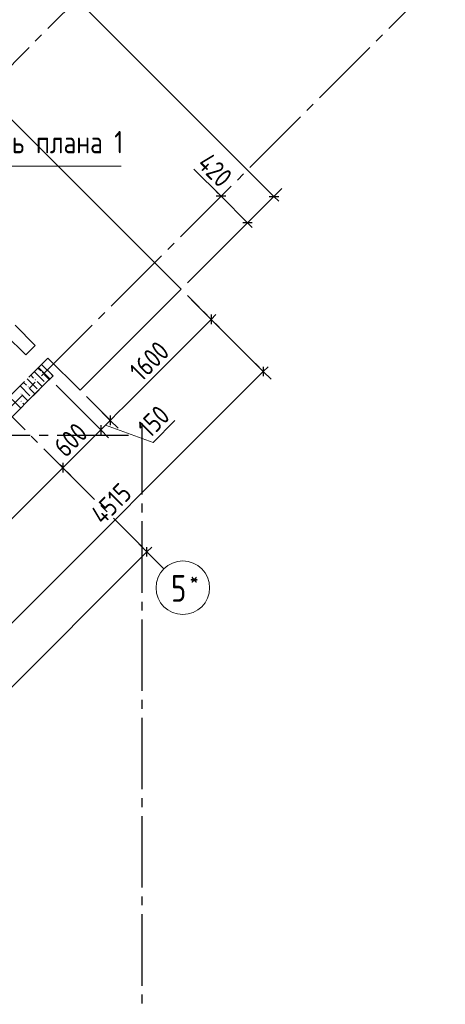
# Model space of a CAD drawing. Header units: millimetres. Extents: x 0 to 34506, y 0 to 42000.
# Tile 7 of 15: x 17532 to 22299, y 9201 to 20226. Entities that reach past the tile are written whole.
import ezdxf

# ---------------------------------------------------------------- set-up
doc = ezdxf.new("R2010")
doc.units = ezdxf.units.MM
doc.linetypes.add('______2', pattern=[270, 200, -70])
doc.linetypes.add('______5', pattern=[1100, 800, -100, 100, -100])
for name, color, linetype, lineweight in [('Standard', 7, 'Continuous', 25), ('ЖБ Перекрытие верхний уровень', 7, 'Continuous', 35), ('ЖБ Стена верхний уровень', 7, 'Continuous', 35), ('Оси', 40, '______5', 18), ('Примечания', 7, 'Continuous', 25), ('Размерная выноска', 7, 'Continuous', 13)]:
    doc.layers.add(name, color=color, linetype=linetype, lineweight=lineweight)
doc.styles.add('GOST 2.304-81', font='txt')
doc.styles.add('ISOCPEUR', font='txt')

msp = doc.modelspace()

# ---------------------------------------------------------------- hatches: boundary and pattern name
at = {"layer": 'ЖБ Стена верхний уровень', "linetype": 'Continuous', "lineweight": 18, "transparency": 33554687}
for points in [[(17781, 16273), (17787, 16280), (17794, 16273), (17787, 16267)], [(17861, 16273), (17866, 16278), (17872, 16271), (17867, 16267)], [(17621, 16113), (17627, 16120), (17634, 16113), (17627, 16107)], [(17701, 16193), (17707, 16200), (17714, 16193), (17707, 16187)], [(17541, 16033), (17547, 16040), (17554, 16033), (17547, 16027)], [(17541, 15953), (17547, 15960), (17554, 15953), (17547, 15947)]]:
    msp.add_hatch(color=7, dxfattribs=at).paths.add_polyline_path(points, flags=16)

# ---------------------------------------------------------------- linework, layer by layer
at = {"layer": 'Standard', "color": 7, "linetype": 'Continuous', "lineweight": 13, "transparency": 33554687}
for p, q in [((14886, 23741), (20380, 18247)), ((19787, 18248), (19734, 18301)), ((20084, 17951), (19787, 18248)), ((20380, 18247), (20433, 18194)), ((20084, 17951), (20137, 17898)), ((19677, 16870), (19730, 16923)), ((20260, 16287), (20313, 16340)), ((20260, 16287), (17068, 13095)), ((18546, 15739), (18440, 15633)), ((18493, 15686), (19025, 15493)), ((19025, 15493), (19268, 15736)), ((18440, 15633), (18015, 15209)), ((18015, 15209), (16640, 13833)), ((13258, 8567), (18957, 14267)), ((18957, 14267), (19010, 14320))]:
    msp.add_line(p, q, dxfattribs=at)
at = {"layer": 'Standard', "color": 251, "linetype": 'Continuous', "lineweight": -3, "true_color": 0x656565, "transparency": 33554687}
for p, q in [((19787, 18248), (19875, 18336)), ((20380, 18247), (20468, 18335)), ((20380, 18247), (19411, 17278)), ((19787, 18248), (19698, 18159)), ((19787, 18248), (19787, 18248)), ((20380, 18247), (20292, 18159)), ((20084, 17951), (20172, 18039)), ((20084, 17951), (19411, 17278)), ((20084, 17951), (19995, 17862)), ((19677, 16870), (19411, 17137)), ((19677, 16870), (19589, 16959)), ((19677, 16870), (19765, 16782)), ((20260, 16287), (20172, 16376)), ((20260, 16287), (20349, 16199)), ((18546, 15739), (18457, 15827)), ((18440, 15633), (18351, 15721)), ((18546, 15739), (18634, 15651)), ((18440, 15633), (18528, 15545)), ((18015, 15209), (17927, 15297)), ((18015, 15209), (18104, 15120)), ((18957, 14267), (18869, 14355)), ((18957, 14267), (19046, 14178)), ((18957, 14267), (19076, 14148))]:
    msp.add_line(p, q, dxfattribs=at)
at = {"layer": 'Standard', "color": 7, "linetype": 'Continuous', "lineweight": 25, "transparency": 33554687}
for p, q in [((19840, 18248), (19734, 18248)), ((20327, 18247), (20433, 18247)), ((20137, 17951), (20031, 17951)), ((19677, 16923), (19677, 16817)), ((20260, 16340), (20260, 16234)), ((18546, 15792), (18546, 15686)), ((18440, 15686), (18440, 15580)), ((18015, 15262), (18015, 15156)), ((18957, 14214), (18957, 14320))]:
    msp.add_line(p, q, dxfattribs=at)
at = {"layer": 'Standard', "color": 251, "linetype": 'Continuous', "lineweight": -3, "true_color": 0x656565, "transparency": 33554687}
for points in [[(20260, 16287), (19499, 17048), (19499, 17048), (19411, 17137)], [(18440, 15633), (18428, 15645), (18428, 15645), (18428, 15645), (18428, 15645), (17940, 16132)], [(18546, 15739), (18534, 15751), (18534, 15751), (18534, 15751), (18534, 15751), (18280, 16005)], [(18015, 15209), (18003, 15221), (18003, 15221), (17981, 15243)]]:
    msp.add_lwpolyline(points, dxfattribs=at)
at = {"layer": 'Standard', "color": 7, "linetype": 'Continuous', "lineweight": 13, "transparency": 33554687}
msp.add_lwpolyline([(19677, 16870), (18836, 16029), (18836, 16029), (18686, 15879), (18686, 15879), (18647, 15841), (18647, 15841), (18546, 15739)], dxfattribs=at)
at = {"layer": 'ЖБ Перекрытие верхний уровень', "color": 7, "linetype": 'Continuous', "lineweight": 35, "transparency": 33554687}
for p, q in [((19340, 17207), (13846, 22701)), ((18209, 16076), (19340, 17207)), ((17480, 16804), (17707, 16578)), ((17601, 16472), (17374, 16698)), ((17707, 16578), (17601, 16472)), ((17742, 16330), (17848, 16436)), ((17848, 16436), (18209, 16076)), ((17869, 16203), (17742, 16330)), ((15914, 14248), (17869, 16203))]:
    msp.add_line(p, q, dxfattribs=at)
at = {"layer": 'ЖБ Стена верхний уровень', "color": 251, "linetype": '______2', "lineweight": 13, "true_color": 0x656565, "transparency": 33554687}
for p, q in [((17777, 16366), (12927, 11515)), ((17905, 16239), (17777, 16366)), ((11689, 10023), (17905, 16239))]:
    msp.add_line(p, q, dxfattribs=at)
at = {"layer": 'ЖБ Стена верхний уровень', "color": 9, "linetype": 'Continuous', "lineweight": 18, "true_color": 0xc7c7c7, "transparency": 33554687}
for p, q in [((17736, 16324), (17767, 16293)), ((17776, 16364), (17847, 16293)), ((17656, 16244), (17687, 16213)), ((17696, 16284), (17807, 16173)), ((17847, 16213), (17807, 16253)), ((17863, 16197), (17847, 16213)), ((17887, 16253), (17903, 16237)), ((17536, 16124), (17647, 16013)), ((17576, 16164), (17607, 16133)), ((17616, 16204), (17727, 16093)), ((17783, 16117), (17727, 16173)), ((17607, 15973), (17567, 16013)), ((17703, 16037), (17647, 16093)), ((17447, 15973), (17543, 15877)), ((17567, 15933), (17583, 15917)), ((17623, 15957), (17607, 15973))]:
    msp.add_line(p, q, dxfattribs=at)
at = {"layer": 'Оси', "color": 8, "linetype": '______5', "lineweight": -3, "transparency": 33554687}
for p, q in [((9292, 11572), (20390, 22669)), ((19147, 14077), (10784, 22440)), ((11555, 10016), (22299, 20760)), ((18901, 15709), (18901, 7060)), ((18751, 15570), (3600, 15570))]:
    msp.add_line(p, q, dxfattribs=at)
at = {"layer": 'Оси', "color": 7, "linetype": 'Continuous', "lineweight": 13, "transparency": 33554687}
msp.add_circle((19359, 13865), 300, dxfattribs=at)
at = {"layer": 'Примечания', "color": 7, "linetype": 'Continuous', "lineweight": 13, "transparency": 33554687}
msp.add_line((16109, 18586), (18669, 18586), dxfattribs=at)
at = {"layer": 'Размерная выноска', "color": 7, "linetype": 'Continuous', "lineweight": 13, "transparency": 33554687}
msp.add_line((19787, 18248), (19483, 18552), dxfattribs=at)

# ---------------------------------------------------------------- texts
at = {"layer": 'Standard', "color": 7, "linetype": 'Continuous', "lineweight": 25, "transparency": 33554687, "char_height": 220, "attachment_point": 7, "style": 'GOST 2.304-81'}
for s, insert, width, rotation in [('420', (19508, 18597), 531.97, 315), ('1600', (18899, 16163), 625.75, 45), ('150', (18990, 15529), 469.52, 45), ('600', (18048, 15312), 531.97, 45), ('4515', (18463, 14560), 594.59, 45)]:
    msp.add_mtext(s, dxfattribs=dict(at, insert=insert, width=width, rotation=rotation))
at = {"layer": 'Оси', "color": 7, "linetype": 'Continuous', "lineweight": 25, "transparency": 33554687, "attachment_point": 7, "style": 'ISOCPEUR'}
for s, insert, char_height, width in [('\\W0.78;5', (19227, 13708), 300, 326.41), ('\\W0.80;*', (19437, 13883), 180, 215.9)]:
    msp.add_mtext(s, dxfattribs=dict(at, insert=insert, char_height=char_height, width=width))
at = {"layer": 'Примечания', "color": 7, "linetype": 'Continuous', "lineweight": 25, "transparency": 33554687, "insert": (16694, 18678), "char_height": 250, "width": 2096.88, "attachment_point": 7, "style": 'GOST 2.304-81'}
msp.add_mtext('Деталь\\~плана\\~1', dxfattribs=at)

doc.saveas('drawing.dxf')
